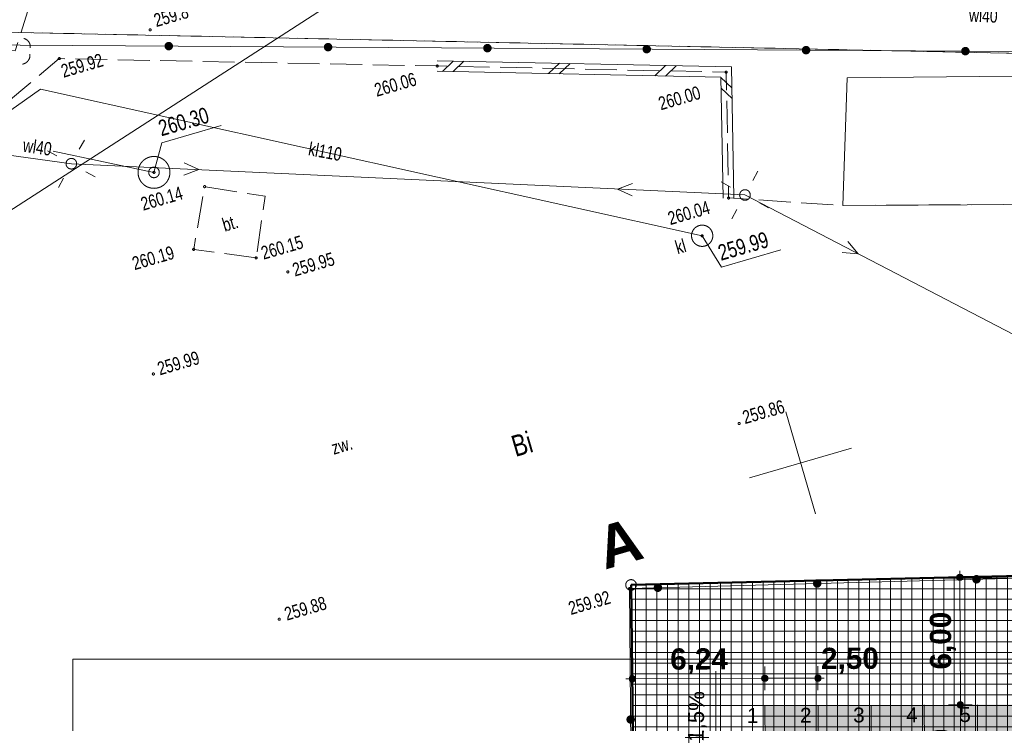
# Model space of a CAD drawing. Header units: millimetres. Extents: x -105537 to 923666, y -162842 to 175608.
# Tile 22 of 41: x -15493 to 30853, y 23665 to 56778. Entities that reach past the tile are written whole.
import ezdxf
from ezdxf.xclip import XClip

# ---------------------------------------------------------------- set-up
doc = ezdxf.new("R2010")
doc.units = ezdxf.units.MM
doc.header["$MEASUREMENT"] = 0
doc.header["$XCLIPFRAME"] = 0
for name, pattern in [('1054', [2000, 1500, -500]), ('1086', [1500, 1000, -500]), ('2218', [1000, 500, -500])]:
    doc.linetypes.add(name, pattern=pattern)
for name, color, linetype in [('A__!REF_RYSUNKI', 7, 'Continuous'), ('Nowe_02-PZT-OBIEKTY', 7, 'Continuous'), ('Nowe_199-Z Wymiary i opisy', 7, 'Continuous'), ('Nowe_A__STROPY', 7, 'Continuous'), ('Nowe_A_WYM_SYTUACJA', 7, 'Continuous')]:
    doc.layers.add(name, color=color, linetype=linetype)
for name, color, linetype, lineweight in [('Nowe_01-PZT-WYPEŁNIENIA_Nr_pióra__18', 9, 'Continuous', 13), ('Nowe_02-PZT-OBIEKTY_Nr_pióra__4', 7, 'Continuous', 13), ('Nowe_02-PZT-OBIEKTY_Nr_pióra__46', 7, 'Continuous', 15), ('Nowe_199-Z Wymiary i opisy_Nr_pióra__1', 7, 'Continuous', 13), ('Nowe_199-Z Wymiary i opisy_Nr_pióra__203', 7, 'Continuous', 50), ('Nowe_A__STROPY_Nr_pióra__89', 7, 'Continuous', 13), ('Nowe_A_WYM_SYTUACJA_Nr_pióra__1', 7, 'Continuous', 13), ('Nowe_A_WYM_SYTUACJA_Nr_pióra__45', 7, 'Continuous', 15), ('Nowe_A_WYM_SYTUACJA_Nr_pióra__85', 7, 'Continuous', 13), ('Wadowice Wałowa mdcp500_2_EGB_Budynek_Nr_pióra__7', 7, 'Continuous', 18), ('Wadowice Wałowa mdcp500_2_EGB_DzialkaEwidencyjna_Nr_pióra__3', 3, 'Continuous', 18), ('Wadowice Wałowa mdcp500_2_EGB_KonturUzytkuGruntowego_Nr_pióra__3', 3, 'Continuous', 18), ('Wadowice Wałowa mdcp500_2_EGB_PunktGraniczny_Nr_pióra__3', 3, 'Continuous', 18), ('Wadowice Wałowa mdcp500_2_GES_InneUrzadzeniaTowarzyszace_Nr_pióra__7', 7, 'Continuous', 18), ('Wadowice Wałowa mdcp500_2_GES_PrzewodElektroenergetyczny_Nr_pióra__1', 1, 'Continuous', 18), ('Wadowice Wałowa mdcp500_2_GES_PrzewodKanalizacyjny_Nr_pióra__34', 34, 'Continuous', 18), ('Wadowice Wałowa mdcp500_2_GES_PrzewodWodociagowy_Nr_pióra__5', 5, 'Continuous', 18), ('Wadowice Wałowa mdcp500_2_GES_Rzedna_Nr_pióra__34', 34, 'Continuous', 18), ('Wadowice Wałowa mdcp500_2_GES_Rzedna_Nr_pióra__5', 5, 'Continuous', 18), ('Wadowice Wałowa mdcp500_2_GES_UrzadzeniaSiecElektroenerge_Nr_pióra__7', 7, 'Continuous', 18), ('Wadowice Wałowa mdcp500_2_GES_UrzadzeniaSiecKanalizacyjna_Nr_pióra__34', 34, 'Continuous', 18), ('Wadowice Wałowa mdcp500_2_GES_UrzadzeniaSiecWodociagowa_Nr_pióra__5', 5, 'Continuous', 18), ('Wadowice Wałowa mdcp500_2_OT_Budowle_Nr_pióra__7', 7, 'Continuous', 18), ('Wadowice Wałowa mdcp500_2_OT_Komunikacja_Nr_pióra__7', 7, 'Continuous', 18), ('Wadowice Wałowa mdcp500_2_OT_Ogrodzenia_Nr_pióra__7', 7, 'Continuous', 18), ('Wadowice Wałowa mdcp500_2_OT_Rzedna_Nr_pióra__7', 7, 'Continuous', 18), ('Wadowice Wałowa mdcp500_2_OT_ZagospodarowanieTerenu_Nr_pióra__3', 3, 'Continuous', 18), ('Wadowice Wałowa mdcp500_2_OT_ZagospodarowanieTerenu_Nr_pióra__7', 7, 'Continuous', 18), ('Wadowice Wałowa mdcp500_2_siatka_Nr_pióra__7', 7, 'Continuous', 18), ('Wadowice Wałowa mdcp500_2_zakres_pomiaru_Nr_pióra__6', 6, 'Continuous', 18), ('Wadowice Wałowa mdcp500_3_0_Nr_pióra__1', 7, 'Continuous', 13)]:
    doc.layers.add(name, color=color, linetype=linetype, lineweight=lineweight)
for name, color, linetype, lineweight, true_color in [('Nowe_01-PZT-WYPEŁNIENIA_Nr_pióra__249', 7, 'Continuous', 13, 0x595959), ('Nowe_02-PZT-OBIEKTY_Nr_pióra__242', 7, 'Continuous', 13, 0xa7a7a7), ('Nowe_199-Z Wymiary i opisy_Nr_pióra__58', 7, 'Continuous', 20, 0xdf0000), ('Nowe_A_TER_GRANICA_Nr_pióra__221', 7, 'Continuous', 50, 0xbcc01d)]:
    doc.layers.add(name, color=color, linetype=linetype, lineweight=lineweight, true_color=true_color)
doc.styles.add('STYL_AUTOMATYCZNY_3', font='arial.ttf')
doc.styles.add('STYL_AUTOMATYCZNY_4', font='arial.ttf')
doc.styles.add('STYL_AUTOMATYCZNY_5', font='arial.ttf')
doc.styles.add('STYL_AUTOMATYCZNY_6', font='arial.ttf', dxfattribs={"width": 0.75})
doc.dimstyles.new('STYL_AUTOMATYCZNY__1', dxfattribs={"dimtxt": 1000, "dimasz": 570, "dimexe": 0.18, "dimexo": 0.0625, "dimgap": 0, "dimtad": 1, "dimlfac": 0.001, "dimzin": 0, "dimdsep": 46, "dimtxsty": 'STYL_AUTOMATYCZNY_5', "dimblk": 'ARROWHEAD_11', "dimblk1": 'ARROWHEAD_11', "dimblk2": 'ARROWHEAD_11', "dimcen": 0.09, "dimse1": 1, "dimse2": 1, "dimclrd": 7, "dimclre": 7, "dimclrt": 7, "dimadec": 0, "dimazin": 0, "dimtfac": 1, "dimtdec": 4, "dimtmove": 0, "dimatfit": 3, "dimfxl": 1, "dimtolj": 1, "dimtzin": 0, "dimarcsym": 0})
doc.dimstyles.new('STYL_AUTOMATYCZNY__2', dxfattribs={"dimtxt": 1000, "dimasz": 570, "dimexe": 0.18, "dimexo": 0.0625, "dimgap": 0, "dimtad": 1, "dimtih": 1, "dimtoh": 1, "dimlfac": 0.001, "dimzin": 0, "dimdsep": 46, "dimtxsty": 'STYL_AUTOMATYCZNY_5', "dimblk": 'ARROWHEAD_11', "dimblk1": 'ARROWHEAD_11', "dimblk2": 'ARROWHEAD_11', "dimcen": 0.09, "dimse1": 1, "dimse2": 1, "dimclrd": 7, "dimclre": 7, "dimclrt": 7, "dimadec": 0, "dimazin": 0, "dimtfac": 1, "dimtdec": 4, "dimtmove": 0, "dimatfit": 3, "dimfxl": 1, "dimtolj": 1, "dimtzin": 0, "dimarcsym": 0})
picture_1 = doc.add_image_def('image1.tif', size_in_pixel=(6904, 2168))

# ---------------------------------------------------------------- blocks, each defined once
blk = doc.blocks.new('Rysunek_1_3', base_point=(73226, -6125))
at = {"layer": 'Wadowice Wałowa mdcp500_3_0_Nr_pióra__1', "color": 7, "lineweight": 13}
image = blk.add_image(picture_1, insert=(-79879, -3368), size_in_units=(292228, 91739), rotation=16.24147, dxfattribs=at)
image.set_boundary_path([(-0.5, -0.5), (6903.5, 2167.5)])
blk = doc.blocks.new('Strop_2_1', base_point=(-12989, -15343))
at = {"layer": 'Nowe_A__STROPY_Nr_pióra__89', "color": 7, "linetype": 'Continuous', "lineweight": 13, "flags": 128}
blk.add_lwpolyline([(-12989, -15343), (49383, -15343), (49383, 26682), (-12989, 26682)], close=True, dxfattribs=at)
blk = doc.blocks.new('WSC-miejsca postojowe[3]_1', base_point=(19586, 24498))
at = {"layer": 'Nowe_02-PZT-OBIEKTY_Nr_pióra__242', "linetype": 'Continuous', "lineweight": 0, "true_color": 0x535353}
blk.add_hatch(color=251, dxfattribs=at).paths.add_polyline_path([(19586, 24498), (19606, 19498), (37106, 19567), (37086, 24567)])
at = {"layer": 'Nowe_02-PZT-OBIEKTY_Nr_pióra__4', "color": 7, "linetype": 'Continuous', "lineweight": 13}
for p, q in [((37086, 24567), (37106, 19567)), ((19586, 24498), (19606, 19498)), ((22086, 24508), (22106, 19508)), ((24586, 24517), (24606, 19518)), ((27086, 24527), (27106, 19527)), ((29586, 24537), (29606, 19537)), ((32086, 24547), (32106, 19547)), ((34586, 24557), (34606, 19557)), ((19606, 19498), (22106, 19508)), ((22106, 19508), (24606, 19518)), ((24606, 19518), (27106, 19527)), ((27106, 19527), (29606, 19537)), ((29606, 19537), (32106, 19547)), ((32106, 19547), (34606, 19557)), ((34606, 19557), (37106, 19567))]:
    blk.add_line(p, q, dxfattribs=at)
at = {"layer": 'Nowe_02-PZT-OBIEKTY_Nr_pióra__46', "color": 7, "lineweight": 15, "char_height": 700, "attachment_point": 3, "rotation": 0.2258, "style": 'STYL_AUTOMATYCZNY_3'}
for s, insert in [('\\A1;{\\pqr;\\fArial|b0|i0|c238|p0;\\W1.000000;1\\fArial|b0|i0|c238|p0;\\W1.000000;\\A1{\\H.66x;\\S^  ;}\\fArial|b0|i0|c238|p0;\\W1.000000;\\fArial|b0|i0|c238|p0;\\W1.000000;\\A1{\\H.66x;\\S^  ;}\\fArial|b0|i0|c238|p0;\\W1.000000;\\fArial|b0|i0|c238|p0;\\W1.000000;\\A1{\\H.66x;\\S^  ;}\\fArial|b0|i0|c238|p0;\\W1.000000;\\fArial|b0|i0|c238|p0;\\W1.000000;\\A1{\\H.66x;\\S^  ;}\\fArial|b0|i0|c238|p0;\\W1.000000;\\fArial|b0|i0|c238|p0;\\W1.000000;\\A1{\\H.66x;\\S^  ;}\\fArial|b0|i0|c238|p0;\\W1.000000;\\fArial|b0|i0|c238|p0;\\W1.000000;\\A1{\\H.66x;\\S^  ;}}', (20354, 24391)), ('\\A1;{\\pqr;\\fArial|b0|i0|c238|p0;\\W1.000000;2\\fArial|b0|i0|c238|p0;\\W1.000000;\\A1{\\H.66x;\\S^  ;}\\fArial|b0|i0|c238|p0;\\W1.000000;\\fArial|b0|i0|c238|p0;\\W1.000000;\\A1{\\H.66x;\\S^  ;}\\fArial|b0|i0|c238|p0;\\W1.000000;\\fArial|b0|i0|c238|p0;\\W1.000000;\\A1{\\H.66x;\\S^  ;}\\fArial|b0|i0|c238|p0;\\W1.000000;\\fArial|b0|i0|c238|p0;\\W1.000000;\\A1{\\H.66x;\\S^  ;}\\fArial|b0|i0|c238|p0;\\W1.000000;\\fArial|b0|i0|c238|p0;\\W1.000000;\\A1{\\H.66x;\\S^  ;}\\fArial|b0|i0|c238|p0;\\W1.000000;\\fArial|b0|i0|c238|p0;\\W1.000000;\\A1{\\H.66x;\\S^  ;}}', (22854, 24401)), ('\\A1;{\\pqr;\\fArial|b0|i0|c238|p0;\\W1.000000;3\\fArial|b0|i0|c238|p0;\\W1.000000;\\A1{\\H.66x;\\S^  ;}\\fArial|b0|i0|c238|p0;\\W1.000000;\\fArial|b0|i0|c238|p0;\\W1.000000;\\A1{\\H.66x;\\S^  ;}\\fArial|b0|i0|c238|p0;\\W1.000000;\\fArial|b0|i0|c238|p0;\\W1.000000;\\A1{\\H.66x;\\S^  ;}\\fArial|b0|i0|c238|p0;\\W1.000000;\\fArial|b0|i0|c238|p0;\\W1.000000;\\A1{\\H.66x;\\S^  ;}\\fArial|b0|i0|c238|p0;\\W1.000000;\\fArial|b0|i0|c238|p0;\\W1.000000;\\A1{\\H.66x;\\S^  ;}\\fArial|b0|i0|c238|p0;\\W1.000000;\\fArial|b0|i0|c238|p0;\\W1.000000;\\A1{\\H.66x;\\S^  ;}}', (25353, 24411)), ('\\A1;{\\pqr;\\fArial|b0|i0|c238|p0;\\W1.000000;4\\fArial|b0|i0|c238|p0;\\W1.000000;\\A1{\\H.66x;\\S^  ;}\\fArial|b0|i0|c238|p0;\\W1.000000;\\fArial|b0|i0|c238|p0;\\W1.000000;\\A1{\\H.66x;\\S^  ;}\\fArial|b0|i0|c238|p0;\\W1.000000;\\fArial|b0|i0|c238|p0;\\W1.000000;\\A1{\\H.66x;\\S^  ;}\\fArial|b0|i0|c238|p0;\\W1.000000;\\fArial|b0|i0|c238|p0;\\W1.000000;\\A1{\\H.66x;\\S^  ;}\\fArial|b0|i0|c238|p0;\\W1.000000;\\fArial|b0|i0|c238|p0;\\W1.000000;\\A1{\\H.66x;\\S^  ;}\\fArial|b0|i0|c238|p0;\\W1.000000;\\fArial|b0|i0|c238|p0;\\W1.000000;\\A1{\\H.66x;\\S^  ;}}', (27853, 24420)), ('\\A1;{\\pqr;\\fArial|b0|i0|c238|p0;\\W1.000000;5\\fArial|b0|i0|c238|p0;\\W1.000000;\\A1{\\H.66x;\\S^  ;}\\fArial|b0|i0|c238|p0;\\W1.000000;\\fArial|b0|i0|c238|p0;\\W1.000000;\\A1{\\H.66x;\\S^  ;}\\fArial|b0|i0|c238|p0;\\W1.000000;\\fArial|b0|i0|c238|p0;\\W1.000000;\\A1{\\H.66x;\\S^  ;}\\fArial|b0|i0|c238|p0;\\W1.000000;\\fArial|b0|i0|c238|p0;\\W1.000000;\\A1{\\H.66x;\\S^  ;}\\fArial|b0|i0|c238|p0;\\W1.000000;\\fArial|b0|i0|c238|p0;\\W1.000000;\\A1{\\H.66x;\\S^  ;}\\fArial|b0|i0|c238|p0;\\W1.000000;\\fArial|b0|i0|c238|p0;\\W1.000000;\\A1{\\H.66x;\\S^  ;}}', (30353, 24430)), ('\\A1;{\\pqr;\\fArial|b0|i0|c238|p0;\\W1.000000;6\\fArial|b0|i0|c238|p0;\\W1.000000;\\A1{\\H.66x;\\S^  ;}\\fArial|b0|i0|c238|p0;\\W1.000000;\\fArial|b0|i0|c238|p0;\\W1.000000;\\A1{\\H.66x;\\S^  ;}\\fArial|b0|i0|c238|p0;\\W1.000000;\\fArial|b0|i0|c238|p0;\\W1.000000;\\A1{\\H.66x;\\S^  ;}\\fArial|b0|i0|c238|p0;\\W1.000000;\\fArial|b0|i0|c238|p0;\\W1.000000;\\A1{\\H.66x;\\S^  ;}\\fArial|b0|i0|c238|p0;\\W1.000000;\\fArial|b0|i0|c238|p0;\\W1.000000;\\A1{\\H.66x;\\S^  ;}\\fArial|b0|i0|c238|p0;\\W1.000000;\\fArial|b0|i0|c238|p0;\\W1.000000;\\A1{\\H.66x;\\S^  ;}}', (32853, 24440)), ('\\A1;{\\pqr;\\fArial|b0|i0|c238|p0;\\W1.000000;7\\fArial|b0|i0|c238|p0;\\W1.000000;\\A1{\\H.66x;\\S^  ;}\\fArial|b0|i0|c238|p0;\\W1.000000;\\fArial|b0|i0|c238|p0;\\W1.000000;\\A1{\\H.66x;\\S^  ;}\\fArial|b0|i0|c238|p0;\\W1.000000;\\fArial|b0|i0|c238|p0;\\W1.000000;\\A1{\\H.66x;\\S^  ;}\\fArial|b0|i0|c238|p0;\\W1.000000;\\fArial|b0|i0|c238|p0;\\W1.000000;\\A1{\\H.66x;\\S^  ;}\\fArial|b0|i0|c238|p0;\\W1.000000;\\fArial|b0|i0|c238|p0;\\W1.000000;\\A1{\\H.66x;\\S^  ;}\\fArial|b0|i0|c238|p0;\\W1.000000;\\fArial|b0|i0|c238|p0;\\W1.000000;\\A1{\\H.66x;\\S^  ;}}', (35353, 24450))]:
    blk.add_mtext(s, dxfattribs=dict(at, insert=insert))
blk = doc.blocks.new('Linia_6_1', base_point=(17280, 22166))
at = {"layer": 'Nowe_199-Z Wymiary i opisy', "linetype": 'Continuous', "lineweight": 0, "true_color": 0x000000}
blk.add_hatch(color=18, dxfattribs=at).paths.add_polyline_path([(17280, 22166), (17530, 22599), (17030, 22599)])
at = {"layer": 'Nowe_199-Z Wymiary i opisy_Nr_pióra__1', "color": 7, "linetype": 'Continuous', "lineweight": 13}
for p, q in [((17280, 22599), (17280, 26121)), ((17030, 22599), (17530, 22599)), ((17280, 22166), (17030, 22599)), ((17280, 22166), (17530, 22599))]:
    blk.add_line(p, q, dxfattribs=at)
blk = doc.blocks.new('*D76')
at = {"layer": 'Nowe_A_WYM_SYTUACJA_Nr_pióra__45', "linetype": 'Continuous', "lineweight": 15}
for points in [[(19431, 25782), (19443, 25725), (19475, 25676), (19524, 25643), (19581, 25632), (19638, 25643), (19687, 25676), (19720, 25725), (19731, 25782), (19720, 25839), (19687, 25888), (19638, 25921), (19581, 25932), (19524, 25921), (19475, 25888), (19443, 25839)], [(21931, 25792), (21942, 25735), (21975, 25686), (22024, 25653), (22081, 25642), (22138, 25653), (22187, 25686), (22220, 25735), (22231, 25792), (22220, 25849), (22187, 25898), (22138, 25931), (22081, 25942), (22024, 25931), (21975, 25898), (21942, 25849)]]:
    blk.add_hatch(color=7, dxfattribs=at).paths.add_polyline_path(points)
at = {"layer": 'Nowe_A_WYM_SYTUACJA_Nr_pióra__45', "color": 7, "linetype": 'Continuous', "lineweight": 15}
for centre in [(19581, 25782), (22081, 25792)]:
    blk.add_circle(centre, 150, dxfattribs=at)
at = {"layer": 'Nowe_A_WYM_SYTUACJA_Nr_pióra__85', "color": 7, "linetype": 'Continuous', "lineweight": 13}
for p, q in [((19579, 26345), (19580, 25932)), ((22079, 26354), (22080, 25942)), ((19582, 25632), (19583, 25220)), ((21931, 25791), (19731, 25783)), ((22082, 25642), (22083, 25229)), ((22381, 25793), (22231, 25793))]:
    blk.add_line(p, q, dxfattribs=at)
at = {"layer": 'Nowe_A_WYM_SYTUACJA_Nr_pióra__1', "color": 7, "lineweight": 13, "insert": (22230, 25993), "char_height": 1000, "attachment_point": 7, "rotation": 0.2258, "style": 'STYL_AUTOMATYCZNY_5'}
blk.add_mtext('\\A1;{\\pql;\\fArial|b1|i0|c238|p0;\\W1.000000;2,50}', dxfattribs=at)
blk = doc.blocks.new('ARROWHEAD_11')
at = {"color": 0, "linetype": 'Continuous', "lineweight": 0}
blk.add_line((0, 0), (-1, 0), dxfattribs=at)
at = {"color": 0, "linetype": 'Continuous', "lineweight": 0, "const_width": 0.25, "flags": 128}
blk.add_lwpolyline([(-0.125, 0, 1), (0.125, 0, 1)], format="xyb", close=True, dxfattribs=at)
blk = doc.blocks.new('*D77')
at = {"layer": 'Nowe_A_WYM_SYTUACJA_Nr_pióra__45', "linetype": 'Continuous', "lineweight": 15}
for points in [[(13193, 25757), (13204, 25700), (13237, 25651), (13286, 25619), (13343, 25607), (13400, 25619), (13449, 25651), (13481, 25700), (13493, 25757), (13481, 25815), (13449, 25864), (13400, 25896), (13343, 25907), (13286, 25896), (13237, 25864), (13204, 25815)], [(19431, 25782), (19443, 25725), (19475, 25676), (19524, 25643), (19581, 25632), (19638, 25643), (19687, 25676), (19720, 25725), (19731, 25782), (19720, 25839), (19687, 25888), (19638, 25921), (19581, 25932), (19524, 25921), (19475, 25888), (19443, 25839)]]:
    blk.add_hatch(color=7, dxfattribs=at).paths.add_polyline_path(points)
at = {"layer": 'Nowe_A_WYM_SYTUACJA_Nr_pióra__45', "color": 7, "linetype": 'Continuous', "lineweight": 15}
blk.add_circle((13343, 25757), 150, dxfattribs=at)
at = {"layer": 'Nowe_A_WYM_SYTUACJA_Nr_pióra__85', "color": 7, "linetype": 'Continuous', "lineweight": 13}
for p, q in [((13341, 26320), (13342, 25907)), ((13193, 25757), (13043, 25756)), ((13344, 25607), (13345, 25195)), ((19431, 25781), (13493, 25758)), ((19582, 25632), (19583, 25220))]:
    blk.add_line(p, q, dxfattribs=at)
at = {"layer": 'Nowe_A_WYM_SYTUACJA_Nr_pióra__1', "color": 7, "lineweight": 13, "insert": (15127, 25965), "char_height": 1000, "attachment_point": 7, "rotation": 0.2258, "style": 'STYL_AUTOMATYCZNY_5'}
blk.add_mtext('\\A1;{\\pql;\\fArial|b1|i0|c238|p0;\\W1.000000;6,24}', dxfattribs=at)
blk = doc.blocks.new('*D79')
at = {"layer": 'Nowe_A_WYM_SYTUACJA_Nr_pióra__45', "linetype": 'Continuous', "lineweight": 15}
for points in [[(28636, 24534), (28647, 24477), (28680, 24428), (28728, 24395), (28786, 24384), (28843, 24395), (28892, 24428), (28924, 24477), (28936, 24534), (28924, 24591), (28892, 24640), (28843, 24673), (28786, 24684), (28728, 24673), (28680, 24640), (28647, 24591)], [(28655, 19534), (28667, 19477), (28699, 19428), (28748, 19395), (28805, 19384), (28863, 19395), (28911, 19428), (28944, 19477), (28955, 19534), (28944, 19591), (28911, 19640), (28863, 19673), (28805, 19684), (28748, 19673), (28699, 19640), (28667, 19591)]]:
    blk.add_hatch(color=7, dxfattribs=at).paths.add_polyline_path(points)
at = {"layer": 'Nowe_A_WYM_SYTUACJA_Nr_pióra__45', "color": 7, "linetype": 'Continuous', "lineweight": 15}
blk.add_circle((28805, 19534), 150, dxfattribs=at)
at = {"layer": 'Nowe_A_WYM_SYTUACJA_Nr_pióra__85', "color": 7, "linetype": 'Continuous', "lineweight": 13}
for p, q in [((28636, 24533), (28223, 24532)), ((28805, 19684), (28786, 24384)), ((28655, 19533), (28243, 19532)), ((29368, 19536), (28955, 19535))]:
    blk.add_line(p, q, dxfattribs=at)
at = {"layer": 'Nowe_A_WYM_SYTUACJA_Nr_pióra__1', "color": 7, "lineweight": 13, "insert": (28601, 20699), "char_height": 1000, "attachment_point": 7, "rotation": 90.2258, "style": 'STYL_AUTOMATYCZNY_5'}
blk.add_mtext('\\A1;{\\pql;\\fArial|b1|i0|c238|p0;\\W1.000000;5,00}', dxfattribs=at)
blk = doc.blocks.new('*D80')
at = {"layer": 'Nowe_A_WYM_SYTUACJA_Nr_pióra__45', "linetype": 'Continuous', "lineweight": 15}
for points in [[(28612, 30535), (28623, 30478), (28656, 30429), (28705, 30397), (28762, 30385), (28819, 30397), (28868, 30429), (28901, 30478), (28912, 30535), (28901, 30593), (28868, 30641), (28819, 30674), (28762, 30685), (28705, 30674), (28656, 30641), (28623, 30593)], [(28636, 24534), (28647, 24477), (28680, 24428), (28728, 24395), (28786, 24384), (28843, 24395), (28892, 24428), (28924, 24477), (28936, 24534), (28924, 24591), (28892, 24640), (28843, 24673), (28786, 24684), (28728, 24673), (28680, 24640), (28647, 24591)]]:
    blk.add_hatch(color=7, dxfattribs=at).paths.add_polyline_path(points)
at = {"layer": 'Nowe_A_WYM_SYTUACJA_Nr_pióra__45', "color": 7, "linetype": 'Continuous', "lineweight": 15}
for centre in [(28762, 30535), (28786, 24534)]:
    blk.add_circle(centre, 150, dxfattribs=at)
at = {"layer": 'Nowe_A_WYM_SYTUACJA_Nr_pióra__85', "color": 7, "linetype": 'Continuous', "lineweight": 13}
for p, q in [((28761, 30685), (28761, 30835)), ((28612, 30535), (28200, 30533)), ((28785, 24684), (28763, 30385)), ((29325, 30538), (28912, 30536)), ((28636, 24533), (28223, 24532)), ((29348, 24536), (28936, 24535))]:
    blk.add_line(p, q, dxfattribs=at)
at = {"layer": 'Nowe_A_WYM_SYTUACJA_Nr_pióra__1', "color": 7, "lineweight": 13, "insert": (28579, 26199), "char_height": 1000, "attachment_point": 7, "rotation": 90.2258, "style": 'STYL_AUTOMATYCZNY_5'}
blk.add_mtext('\\A1;{\\pql;\\fArial|b1|i0|c238|p0;\\W1.000000;6,00}', dxfattribs=at)
blk = doc.blocks.new('Rysunek_3_2', base_point=(-5551989123, -7375062639))
at = {"layer": 'Wadowice Wałowa mdcp500_2_EGB_Budynek_Nr_pióra__7', "color": 7, "linetype": 'Continuous', "lineweight": 18, "flags": 128}
blk.add_lwpolyline([(23247, 48037), (23455, 54045), (43716, 54250), (43755, 48147)], close=True, dxfattribs=at)
at = {"layer": 'Wadowice Wałowa mdcp500_2_EGB_DzialkaEwidencyjna_Nr_pióra__3', "color": 3, "linetype": 'Continuous', "lineweight": 18, "flags": 128}
for points in [[(13284, 30177), (43847, 30884), (43714, 54936), (-39606, 56683)], [(-39606, 56683), (43714, 54936)], [(-49613, -17103), (-45068, -17183), (-6866, -18678), (-6905, -14680), (-7211, 18978), (13400, 19233), (13284, 30177)]]:
    blk.add_lwpolyline(points, dxfattribs=at)
blk.add_lwpolyline([(-7211, 18978), (-6905, -14680), (26261, -15975), (72069, -13723), (72003, -7275), (58811, -7722), (58549, 8659), (51814, 10790), (44561, 15989), (43932, 16826), (43847, 30884), (13284, 30177), (13400, 19233)], close=True, dxfattribs=at)
at = {"layer": 'Wadowice Wałowa mdcp500_2_EGB_KonturUzytkuGruntowego_Nr_pióra__3', "color": 3, "linetype": '2218', "lineweight": 18, "flags": 128}
blk.add_lwpolyline([(-23429, 56344), (43714, 54936)], dxfattribs=at)
at = {"layer": 'Wadowice Wałowa mdcp500_2_EGB_PunktGraniczny_Nr_pióra__3', "color": 3, "linetype": 'Continuous', "lineweight": 18}
blk.add_circle((13284, 30177), 250, dxfattribs=at)
at = {"layer": 'Wadowice Wałowa mdcp500_2_GES_InneUrzadzeniaTowarzyszace_Nr_pióra__7', "color": 7, "linetype": 'Continuous', "lineweight": 18}
for centre in [(-13061, 50000), (18646, 48529)]:
    blk.add_circle(centre, 250, dxfattribs=at)
at = {"layer": 'Wadowice Wałowa mdcp500_2_GES_PrzewodElektroenergetyczny_Nr_pióra__1', "color": 1, "linetype": 'Continuous', "lineweight": 18}
for p, q in [((-7068, 49722), (-7773, 49467)), ((-7068, 49722), (-7746, 50041)), ((12652, 48807), (13358, 49062)), ((12652, 48807), (13331, 48489)), ((23970, 45763), (23487, 46338)), ((23970, 45763), (23223, 45828))]:
    blk.add_line(p, q, dxfattribs=at)
at = {"layer": 'Wadowice Wałowa mdcp500_2_GES_PrzewodElektroenergetyczny_Nr_pióra__1', "color": 1, "linetype": 'Continuous', "lineweight": 18, "flags": 128}
for points in [[(-41044, 53867), (-13061, 50000)], [(-13061, 50000), (18646, 48529), (43940, 35389), (48102, 4084), (43771, -5291)]]:
    blk.add_lwpolyline(points, dxfattribs=at)
at = {"layer": 'Wadowice Wałowa mdcp500_2_GES_PrzewodKanalizacyjny_Nr_pióra__34', "color": 34, "linetype": 'Continuous', "lineweight": 18, "flags": 128}
blk.add_lwpolyline([(-16681, 51987), (-14519, 53502), (16632, 46610)], dxfattribs=at)
at = {"layer": 'Wadowice Wałowa mdcp500_2_GES_PrzewodWodociagowy_Nr_pióra__5', "color": 5, "linetype": 'Continuous', "lineweight": 18, "flags": 128}
blk.add_lwpolyline([(-9172, 49592), (-13919, 50592)], dxfattribs=at)
at = {"layer": 'Wadowice Wałowa mdcp500_2_GES_Rzedna_Nr_pióra__34', "color": 34, "linetype": 'Continuous', "lineweight": 18, "flags": 128}
blk.add_lwpolyline([(16632, 46610), (17539, 45127), (20333, 45941)], dxfattribs=at)
at = {"layer": 'Wadowice Wałowa mdcp500_2_GES_Rzedna_Nr_pióra__34', "color": 34, "linetype": 'Continuous', "lineweight": 18}
blk.add_circle((16632, 46610), 50, dxfattribs=at)
at = {"layer": 'Wadowice Wałowa mdcp500_2_GES_Rzedna_Nr_pióra__5', "color": 5, "linetype": 'Continuous', "lineweight": 18, "flags": 128}
blk.add_lwpolyline([(-9172, 49592), (-8803, 50984), (-6009, 51798)], dxfattribs=at)
at = {"layer": 'Wadowice Wałowa mdcp500_2_GES_Rzedna_Nr_pióra__5', "color": 5, "linetype": 'Continuous', "lineweight": 18}
blk.add_circle((-9172, 49592), 50, dxfattribs=at)
at = {"layer": 'Wadowice Wałowa mdcp500_2_GES_UrzadzeniaSiecElektroenerge_Nr_pióra__7', "color": 7, "linetype": 'Continuous', "lineweight": 18}
for p, q in [((-12449, 51116), (-12687, 50682)), ((-14177, 50612), (-13743, 50374)), ((-11945, 49388), (-12379, 49626)), ((19258, 49645), (19020, 49211)), ((-13673, 48884), (-13435, 49318)), ((17530, 49142), (17964, 48904)), ((18033, 47414), (18271, 47847)), ((19761, 47917), (19328, 48155))]:
    blk.add_line(p, q, dxfattribs=at)
for centre in [(-13061, 50000), (18646, 48529)]:
    blk.add_circle(centre, 250, dxfattribs=at)
at = {"layer": 'Wadowice Wałowa mdcp500_2_GES_UrzadzeniaSiecKanalizacyjna_Nr_pióra__34', "color": 34, "linetype": 'Continuous', "lineweight": 18}
blk.add_circle((16632, 46610), 500, dxfattribs=at)
at = {"layer": 'Wadowice Wałowa mdcp500_2_GES_UrzadzeniaSiecWodociagowa_Nr_pióra__5', "color": 5, "linetype": 'Continuous', "lineweight": 18}
for radius in [750, 250]:
    blk.add_circle((-9172, 49592), radius, dxfattribs=at)
at = {"layer": 'Wadowice Wałowa mdcp500_2_OT_Budowle_Nr_pióra__7', "color": 7, "linetype": 'Continuous', "lineweight": 18, "flags": 128}
for points in [[(4165, 54850), (18008, 54558)], [(4915, 54834), (4404, 54345)], [(5415, 54824), (4904, 54334)], [(9914, 54729), (9403, 54239)], [(10414, 54718), (9903, 54229)], [(4154, 54350), (17517, 54068)], [(14913, 54623), (14402, 54134)], [(15412, 54613), (14902, 54124)], [(18008, 54558), (18124, 48393)], [(17517, 54068), (17624, 48383)], [(18027, 53568), (17517, 54059)], [(18036, 53068), (17527, 53559)]]:
    blk.add_lwpolyline(points, dxfattribs=at)
at = {"layer": 'Wadowice Wałowa mdcp500_2_OT_Komunikacja_Nr_pióra__7', "color": 7, "linetype": '1054', "lineweight": 18, "flags": 128}
for points in [[(-38095, 48301), (-28168, 51765), (-22562, 50794), (-25475, 32583), (-19910, 31642), (-16613, 52434), (-13628, 54949), (4160, 54600), (17763, 54313), (17874, 48388), (23247, 48037), (43755, 48147), (43716, 54250), (44022, 55203), (44317, 55227), (44222, 33670), (44269, 15383), (44009, 15453), (43752, 15264), (43714, 12638), (43742, 6678), (43715, -808), (29167, -1067), (29202, -3047), (43718, -2786), (43754, -3838), (1563, -4599), (-2392, -5074), (-2519, -4923), (-32394, -6273), (-40563, -6153), (-49205, 485), (-41484, 46168)], [(-4364, 45566), (-7304, 45969), (-6789, 48921), (-3939, 48470)]]:
    blk.add_lwpolyline(points, close=True, dxfattribs=at)
at = {"layer": 'Wadowice Wałowa mdcp500_2_OT_Ogrodzenia_Nr_pióra__7', "color": 7, "linetype": 'Continuous', "lineweight": 18, "flags": 128}
for points in [[(44022, 55203), (-40282, 55736), (-40639, 55700)], [(-37371, 22504), (-7260, 18933), (13331, 15109), (13218, 30012), (43493, 30812)]]:
    blk.add_lwpolyline(points, dxfattribs=at)
at = {"layer": 'Wadowice Wałowa mdcp500_2_OT_Ogrodzenia_Nr_pióra__7', "color": 7, "linetype": 'Continuous', "lineweight": 18}
for centre, radius in [((-8477, 55535), 175), ((-8477, 55535), 158), ((-8477, 55535), 140), ((-8477, 55535), 122), ((-8477, 55535), 105), ((-8477, 55535), 87.5), ((-977, 55487), 175), ((-977, 55487), 158), ((-977, 55487), 140), ((-8477, 55535), 70), ((-8477, 55535), 52.5), ((-8477, 55535), 35), ((-977, 55487), 122), ((-977, 55487), 105), ((-977, 55487), 87.5), ((-977, 55487), 70), ((-977, 55487), 52.5), ((-977, 55487), 35), ((6523, 55440), 175), ((6523, 55440), 158), ((6523, 55440), 140), ((6523, 55440), 122), ((6523, 55440), 105), ((6523, 55440), 87.5), ((6523, 55440), 70), ((6523, 55440), 52.5), ((6523, 55440), 35), ((14022, 55393), 175), ((14022, 55393), 158), ((14022, 55393), 140), ((14022, 55393), 122), ((14022, 55393), 105), ((14022, 55393), 87.5), ((14022, 55393), 70), ((14022, 55393), 52.5), ((14022, 55393), 35), ((21522, 55345), 175), ((21522, 55345), 158), ((21522, 55345), 140), ((21522, 55345), 122), ((21522, 55345), 105), ((21522, 55345), 87.5), ((21522, 55345), 70), ((21522, 55345), 52.5), ((21522, 55345), 35), ((29022, 55298), 175), ((29022, 55298), 158), ((29022, 55298), 140), ((29022, 55298), 122), ((29022, 55298), 105), ((29022, 55298), 87.5), ((29022, 55298), 70), ((29022, 55298), 52.5), ((29022, 55298), 35), ((29544, 30443), 175), ((29544, 30443), 158), ((14549, 30047), 175), ((14549, 30047), 158), ((14549, 30047), 140), ((14549, 30047), 122), ((14549, 30047), 105), ((14549, 30047), 87.5), ((22047, 30245), 175), ((22047, 30245), 158), ((22047, 30245), 140), ((22047, 30245), 122), ((22047, 30245), 105), ((22047, 30245), 87.5), ((22047, 30245), 70), ((22047, 30245), 52.5), ((22047, 30245), 35), ((29544, 30443), 140), ((29544, 30443), 122), ((29544, 30443), 105), ((29544, 30443), 87.5), ((29544, 30443), 70), ((29544, 30443), 52.5), ((29544, 30443), 35), ((14549, 30047), 70), ((14549, 30047), 52.5), ((14549, 30047), 35), ((13265, 23844), 175), ((13265, 23844), 158), ((13265, 23844), 140), ((13265, 23844), 122), ((13265, 23844), 105), ((13265, 23844), 87.5), ((13265, 23844), 70), ((13265, 23844), 52.5), ((13265, 23844), 35)]:
    blk.add_circle(centre, radius, dxfattribs=at)
at = {"layer": 'Wadowice Wałowa mdcp500_2_OT_Rzedna_Nr_pióra__7', "color": 7, "linetype": 'Continuous', "lineweight": 18}
for centre in [(-9355, 56298), (-13628, 54949), (4160, 54600), (17763, 54313), (-6789, 48921), (17874, 48388), (-7304, 45969), (-4364, 45566), (-2870, 44907), (-9200, 40105), (18373, 37774), (13218, 30012), (-3275, 28562)]:
    blk.add_circle(centre, 50, dxfattribs=at)
at = {"layer": 'Wadowice Wałowa mdcp500_2_OT_ZagospodarowanieTerenu_Nr_pióra__3', "color": 3, "linetype": 'Continuous', "lineweight": 18}
for centre, radius, start, end in [((-15394, 55507), 400, 353.126, 76.3933), ((-15434, 55105), 425, 278.8874, 5.8704)]:
    blk.add_arc(centre, radius, start, end, dxfattribs=at)
at = {"layer": 'Wadowice Wałowa mdcp500_2_OT_ZagospodarowanieTerenu_Nr_pióra__7', "color": 7, "linetype": '1086', "lineweight": 18, "flags": 128}
blk.add_lwpolyline([(-40282, 55736), (-15703, 55313), (-12591, 65172)], dxfattribs=at)
at = {"layer": 'Wadowice Wałowa mdcp500_2_siatka_Nr_pióra__7', "color": 7, "linetype": 'Continuous', "lineweight": 18}
blk.add_line((21267, 35919), (21267, 35919), dxfattribs=at)
at = {"layer": 'Wadowice Wałowa mdcp500_2_siatka_Nr_pióra__7', "color": 7, "linetype": 'Continuous', "lineweight": 18, "flags": 128}
for points in [[(21966, 33519), (20568, 38320)], [(18867, 35220), (23667, 36619)]]:
    blk.add_lwpolyline(points, dxfattribs=at)
at = {"layer": 'Wadowice Wałowa mdcp500_2_zakres_pomiaru_Nr_pióra__6', "color": 6, "linetype": 'Continuous', "lineweight": 18, "flags": 128}
blk.add_lwpolyline([(-36180, 34746), (4114, 60748), (44966, 61815), (60249, 60296), (102129, 6512), (100199, -31350), (79246, -37422), (-27808, -35505), (-36756, -10950)], close=True, dxfattribs=at)
at = {"layer": 'Wadowice Wałowa mdcp500_2_EGB_KonturUzytkuGruntowego_Nr_pióra__3', "color": 3, "linetype": 'Continuous', "lineweight": 18, "insert": (7844, 36196), "char_height": 1000, "attachment_point": 7, "rotation": 16.2415, "style": 'STYL_AUTOMATYCZNY_6'}
blk.add_mtext('\\A1;{\\pql;\\fArial|b0|i0|c238|p0;\\W0.750000;Bi}', dxfattribs=at)
at = {"layer": 'Wadowice Wałowa mdcp500_2_GES_PrzewodKanalizacyjny_Nr_pióra__34', "color": 34, "linetype": 'Continuous', "lineweight": 18, "insert": (-1885, 50711), "char_height": 625, "attachment_point": 4, "rotation": 349.4518, "style": 'STYL_AUTOMATYCZNY_6'}
blk.add_mtext('\\A1;{\\pql;\\fArial|b0|i0|c238|p0;\\W0.750000;kl110}', dxfattribs=at)
at = {"layer": 'Wadowice Wałowa mdcp500_2_GES_PrzewodWodociagowy_Nr_pióra__5', "color": 5, "linetype": 'Continuous', "lineweight": 18, "char_height": 625, "attachment_point": 4, "style": 'STYL_AUTOMATYCZNY_6'}
for insert, rotation in [((29193, 56996), 357.8355), ((-15327, 50878), 351.3851)]:
    blk.add_mtext('\\A1;{\\pql;\\fArial|b0|i0|c238|p0;\\W0.750000;wl40}', dxfattribs=dict(at, insert=insert, rotation=rotation))
at = {"layer": 'Wadowice Wałowa mdcp500_2_GES_Rzedna_Nr_pióra__34', "color": 34, "linetype": 'Continuous', "lineweight": 18, "insert": (17520, 45419), "char_height": 750, "attachment_point": 7, "rotation": 16.2415, "style": 'STYL_AUTOMATYCZNY_6'}
blk.add_mtext('\\A1;{\\pql;\\fArial|b0|i0|c238|p0;\\W0.750000;259.99}', dxfattribs=at)
at = {"layer": 'Wadowice Wałowa mdcp500_2_GES_Rzedna_Nr_pióra__5', "color": 5, "linetype": 'Continuous', "lineweight": 18, "insert": (-8822, 51276), "char_height": 750, "attachment_point": 7, "rotation": 16.2415, "style": 'STYL_AUTOMATYCZNY_6'}
blk.add_mtext('\\A1;{\\pql;\\fArial|b0|i0|c238|p0;\\W0.750000;260.30}', dxfattribs=at)
at = {"layer": 'Wadowice Wałowa mdcp500_2_GES_UrzadzeniaSiecKanalizacyjna_Nr_pióra__34', "color": 34, "linetype": 'Continuous', "lineweight": 18, "insert": (15301, 46341), "char_height": 625, "attachment_point": 1, "rotation": 16.2415, "style": 'STYL_AUTOMATYCZNY_6'}
blk.add_mtext('\\A1;{\\pql;\\fArial|b0|i0|c238|p0;\\W0.750000;kl}', dxfattribs=at)
at = {"layer": 'Wadowice Wałowa mdcp500_2_OT_Komunikacja_Nr_pióra__7', "color": 7, "linetype": 'Continuous', "lineweight": 18, "char_height": 625, "attachment_point": 4, "rotation": 16.2415, "style": 'STYL_AUTOMATYCZNY_6'}
for s, insert in [('\\A1;{\\pql;\\fArial|b0|i0|c238|p0;\\W0.750000;bt.}', (-5931, 47094)), ('\\A1;{\\pql;\\fArial|b0|i0|c238|p0;\\W0.750000;zw.}', (-798, 36601))]:
    blk.add_mtext(s, dxfattribs=dict(at, insert=insert))
at = {"layer": 'Wadowice Wałowa mdcp500_2_OT_Rzedna_Nr_pióra__7', "color": 7, "linetype": 'Continuous', "lineweight": 18, "char_height": 625, "rotation": 16.2415, "style": 'STYL_AUTOMATYCZNY_6'}
for s, insert, attachment_point in [('\\A1;{\\pql;\\fArial|b0|i0|c238|p0;\\W0.750000;259.8}', (-9239, 57028), 1), ('\\A1;{\\pql;\\fArial|b0|i0|c238|p0;\\W0.750000;259.92}', (-13428, 54036), 7), ('\\A1;{\\pql;\\fArial|b0|i0|c238|p0;\\W0.750000;260.06}', (1318, 53140), 7), ('\\A1;{\\pql;\\fArial|b0|i0|c238|p0;\\W0.750000;260.00}', (14691, 52504), 7), ('\\A1;{\\pql;\\fArial|b0|i0|c238|p0;\\W0.750000;260.14}', (-9679, 47778), 7), ('\\A1;{\\pql;\\fArial|b0|i0|c238|p0;\\W0.750000;260.04}', (15133, 47100), 7), ('\\A1;{\\pql;\\fArial|b0|i0|c238|p0;\\W0.750000;260.15}', (-4013, 45473), 7), ('\\A1;{\\pql;\\fArial|b0|i0|c238|p0;\\W0.750000;260.19}', (-10083, 44979), 7), ('\\A1;{\\pql;\\fArial|b0|i0|c238|p0;\\W0.750000;259.95}', (-2538, 44680), 7), ('\\A1;{\\pql;\\fArial|b0|i0|c238|p0;\\W0.750000;259.99}', (-8894, 40029), 7), ('\\A1;{\\pql;\\fArial|b0|i0|c238|p0;\\W0.750000;259.86}', (18648, 37734), 7), ('\\A1;{\\pql;\\fArial|b0|i0|c238|p0;\\W0.750000;259.92}', (10452, 28751), 7), ('\\A1;{\\pql;\\fArial|b0|i0|c238|p0;\\W0.750000;259.88}', (-2914, 28484), 7)]:
    blk.add_mtext(s, dxfattribs=dict(at, insert=insert, attachment_point=attachment_point))

msp = doc.modelspace()

# ---------------------------------------------------------------- hatches: boundary and pattern name
at = {"layer": 'Nowe_01-PZT-WYPEŁNIENIA_Nr_pióra__18', "linetype": 'Continuous', "lineweight": 13}
h = msp.add_hatch(dxfattribs=at)
h.set_pattern_fill('Siatka_50x50_0001', color=9, style=0, pattern_type=2)
h.set_pattern_definition([(0, (0, 0), (0, 500), []), (90, (0, 0), (-500, 0), [])])
h.paths.add_polyline_path([(-184.236, -18027.891), (4569.444, -18065.255), (7554.494, -18112.6, -0.500069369), (6389.114, -15934.551, -0.302155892), (7522.379, -15243.133), (26260.529, -15975.15), (44272.183, -15089.744), (72068.868, -13723.331), (57320.046, -8895.707), (57149.339, 6063.549), (56159.937, 6671.073), (56124.967, 9428.206), (51798.798, 10801.337), (48345.188, 13276.629), (44300.68, 15058.952), (44218.786, 15382.962), (44250.893, 16401.486), (43931.658, 16826.273), (43846.655, 30883.501), (13284.423, 30177.497), (13400.043, 19233.058), (13444.763, 15000), (36500, 15000), (36500, 0), (0, 0), (49.07, -14951.184), (276.737, -14960.078, -0.402677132), (1428.612, -16157.229, -0.373220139)])
h.paths.add_polyline_path([(43704.623, -2238.054), (43714.982, -821.629), (43815.663, -8840.491), (43873.089, -13042.11), (43736.422, -3838.389)], flags=0)

# ---------------------------------------------------------------- linework, layer by layer
at = {"layer": 'Nowe_01-PZT-WYPEŁNIENIA_Nr_pióra__249', "color": 251, "linetype": 'Continuous', "lineweight": 13, "true_color": 0x595959, "flags": 128}
msp.add_lwpolyline([(43931.658, 16826.273), (43846.655, 30883.501), (13284.423, 30177.497), (13400.043, 19233.058)], dxfattribs=at)
at = {"layer": 'Nowe_A_TER_GRANICA_Nr_pióra__221', "color": 52, "linetype": 'Continuous', "lineweight": 50, "true_color": 0xbcc01d}
for points in [[(-7211.241, 18978.2), (-6905.449, -14679.502), (26260.529, -15975.15), (44272.183, -15089.744), (72068.868, -13723.331), (72002.577, -7274.509), (58811.23, -7721.795), (58549.387, 8658.691), (51798.798, 10801.337), (44560.984, 15988.867), (43931.658, 16826.273), (43846.655, 30883.501), (13284.423, 30177.497)], [(13294.332, 30180.175), (13409.952, 19235.737), (-7211.241, 18978.2)]]:
    msp.add_lwpolyline(points, dxfattribs=at)

# ---------------------------------------------------------------- block references
at = {"layer": 'A__!REF_RYSUNKI', "color": 7, "linetype": 'Continuous', "lineweight": 13}
ref = msp.add_blockref('Rysunek_1_3', (73225.66, -6125.131), dxfattribs=at)
XClip(ref).set_block_clipping_path([(-93517.5507872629, 43450.1606019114), (110816.6640264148, 102975.132325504), (124455.4531805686, 56156.6090716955), (200686.4574784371, 78363.6015689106), (175028.2618212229, 166441.7158685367), (-105536.9572903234, 84709.7516477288)])
ref = msp.add_blockref('Rysunek_3_2', (-5551989123.249, -7375062639.407), dxfattribs=at)
XClip(ref).set_block_clipping_path([(-61241.4531575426, -107607.1502755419), (18474.2309784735, -84385.0293576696), (39659.2429552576, -157107.8322890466), (251319.9927157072, -95448.5543467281), (195865.5394707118, 94912.5971797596), (119370.7429366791, 72628.7588867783), (110592.302622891, 102762.9304267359), (-104289.334739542, 40165.3698595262)])
at = {"layer": 'Nowe_02-PZT-OBIEKTY', "color": 7, "linetype": 'Continuous', "lineweight": 13}
msp.add_blockref('WSC-miejsca postojowe[3]_1', (19586.144, 24497.772), dxfattribs=at)
at = {"layer": 'Nowe_199-Z Wymiary i opisy', "color": 7, "linetype": 'Continuous', "lineweight": 13}
msp.add_blockref('Linia_6_1', (17280.095, 22165.912), dxfattribs=at)
at = {"layer": 'Nowe_A__STROPY', "color": 7, "linetype": 'Continuous', "lineweight": 13}
msp.add_blockref('Strop_2_1', (-12989.279, -15342.714), dxfattribs=at)

# ---------------------------------------------------------------- texts
at = {"layer": 'Nowe_199-Z Wymiary i opisy_Nr_pióra__203', "color": 7, "linetype": 'Continuous', "lineweight": 50, "insert": (12453.701, 33092.745), "char_height": 2000, "attachment_point": 2, "rotation": 16.2414656, "style": 'STYL_AUTOMATYCZNY_5'}
msp.add_mtext('\\A1;{\\pqc;\\fArial|b1|i0|c238|p0;\\W1.000000;A}', dxfattribs=at)
at = {"layer": 'Nowe_199-Z Wymiary i opisy_Nr_pióra__58', "color": 12, "linetype": 'Continuous', "lineweight": 20, "true_color": 0xdf0000, "insert": (15969.888, 23994.711), "char_height": 750, "attachment_point": 2, "rotation": 89.2303005, "style": 'STYL_AUTOMATYCZNY_4'}
msp.add_mtext('\\A1;{\\pqc;\\fArial|b0|i0|c238|p0;\\W1.000000;1,5\\fArial|b0|i0|c238|p0;\\W1.000000;%}', dxfattribs=at)

# ---------------------------------------------------------------- dimensions: what is measured, and where the dimension line sits
at = {"layer": 'Nowe_A_WYM_SYTUACJA', "color": 7, "linetype": 'Continuous', "lineweight": 13}
for base, p1, p2, angle, dimstyle, picture, middle, turn in [((28762.069, 30535.408), (19586.144, 24497.772), (28781.349, 30535.484), 90.2258122, 'STYL_AUTOMATYCZNY__1', '*D80', (28074.058, 27491.94), 90.2258122), ((13342.913, 25757.487), (19586.144, 24497.772), (13344.019, 25476.825), 180.2258122, 'STYL_AUTOMATYCZNY__2', '*D77', (16419.219, 26469.616), 0.2258122), ((19581.082, 25782.072), (22105.83, 19507.664), (19586.144, 24497.772), 180.2258122, 'STYL_AUTOMATYCZNY__2', '*D76', (23522.872, 26497.613), 0.2258122), ((28785.721, 24534.029), (19605.849, 19497.811), (19586.144, 24497.772), 90.2258122, 'STYL_AUTOMATYCZNY__1', '*D79', (28095.737, 21991.27), 90.2258122)]:
    dim = msp.add_linear_dim(base=base, p1=p1, p2=p2, angle=angle, dimstyle=dimstyle, dxfattribs=at)
    dim.commit()
    dim.dimension.update_dxf_attribs({"geometry": picture, "text_midpoint": middle, "dimtype": 160, "text_rotation": turn})

doc.saveas('drawing.dxf')
